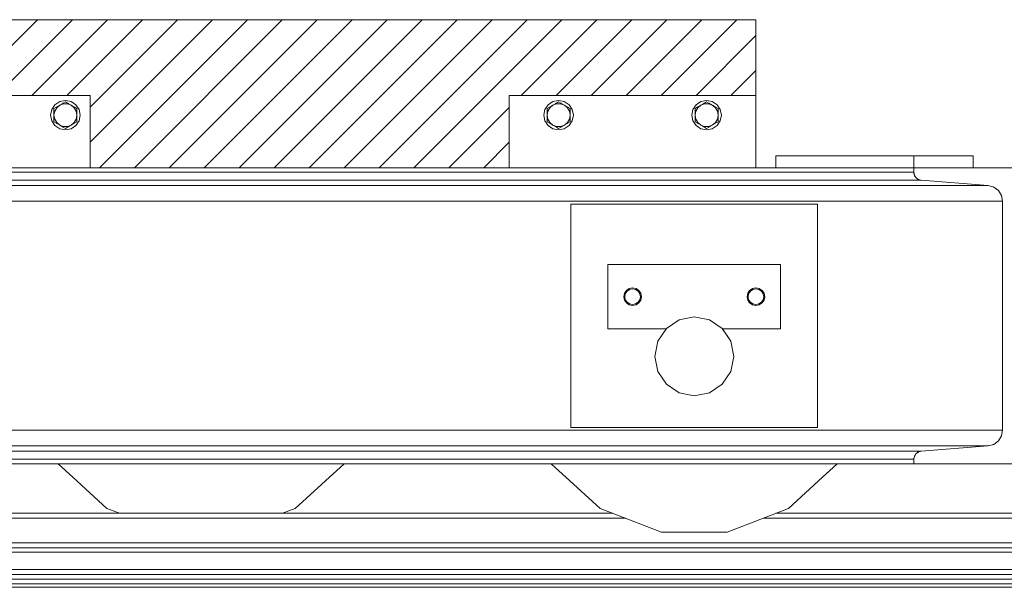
# Model space of a CAD drawing. Header units: millimetres. Extents: x 53056 to 116131, y -669674 to -625124.
# Tile 225 of 256: x 66439 to 67437, y -635887 to -635312. Entities that reach past the tile are written whole.
import ezdxf

# ---------------------------------------------------------------- set-up
doc = ezdxf.new("R2010")
doc.units = ezdxf.units.MM
doc.header["$MEASUREMENT"] = 0
doc.linetypes.add('DGN Style 1', pattern=[536.1990872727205, 0.8921781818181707, -535.3069090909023])
for name, color, linetype, lineweight in [('Main Cradle', 7, 'Continuous', 0), ('Main Cradle Blocks', 7, 'Continuous', 0), ('Main Cradle Rails', 7, 'Continuous', 0)]:
    doc.layers.add(name, color=color, linetype=linetype, lineweight=lineweight)

# ---------------------------------------------------------------- blocks, each defined once
blk = doc.blocks.new('*U55')
at = {"linetype": 'Continuous', "lineweight": 0}
h = blk.add_hatch(dxfattribs=at)
h.set_pattern_fill('HATCH', color=30, style=0, pattern_type=2)
h.set_pattern_definition([(45, (-17873.031765, 12008.827927), (-17.71895608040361, 17.71895608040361), [])])
h.paths.add_polyline_path([(-17658.75592507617, 11937.07755214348), (-17658.75592507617, 11937.07758303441), (-17658.75592507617, 12010.35817203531), (-17408.75592507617, 12010.35817203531), (-17408.75592507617, 12087.07755214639), (-17705.1052414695, 12087.07755214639), (-17845.06221408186, 12087.07755214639), (-18005.10524146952, 12087.07755214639), (-18202.61665240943, 12087.07755214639), (-18208.75592507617, 12087.07755214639), (-18208.75592507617, 12010.35817203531), (-18083.75592507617, 12010.35817203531), (-18083.75592507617, 11937.07758303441), (-18083.75592507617, 11937.07755214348), (-17845.06221408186, 11937.07755214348)])
at = {"color": 30, "linetype": 'Continuous', "lineweight": 0, "flags": 128}
blk.add_lwpolyline([(-17658.75592507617, 11937.07755214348), (-17658.75592507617, 11937.07758303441), (-17658.75592507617, 12010.35817203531), (-17408.75592507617, 12010.35817203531), (-17408.75592507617, 12087.07755214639), (-17705.1052414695, 12087.07755214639), (-17845.06221408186, 12087.07755214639), (-18005.10524146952, 12087.07755214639), (-18202.61665240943, 12087.07755214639), (-18208.75592507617, 12087.07755214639), (-18208.75592507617, 12010.35817203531), (-18083.75592507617, 12010.35817203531), (-18083.75592507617, 11937.07758303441), (-18083.75592507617, 11937.07755214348), (-17845.06221408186, 11937.07755214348), (-17658.75592507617, 11937.07755214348)], close=True, dxfattribs=at)
at = {"layer": 'Main Cradle', "color": 7, "linetype": 'Continuous', "lineweight": 0}
for p, q in [((-17388.6595141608, 11937.07758303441), (-17388.6595141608, 11949.07755214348)), ((-17388.6559250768, 11937.07758303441), (-17388.6559250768, 11949.07755214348)), ((-17188.65592507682, 11949.07755214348), (-17248.65592507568, 11949.07755214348)), ((-17248.65592507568, 11937.07761334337), (-17248.65592507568, 11949.07755214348)), ((-17188.6559250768, 11937.07758303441), (-17188.6559250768, 11949.07755214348)), ((-19193.85592507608, 11937.07755214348), (-17845.06221408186, 11937.07755214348)), ((-17845.06221408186, 11932.46017457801), (-19193.8559250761, 11932.46017457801)), ((-17845.06221428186, 11937.07755214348), (-17248.6559250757, 11937.07755214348)), ((-17248.6559250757, 11932.46017457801), (-17845.06221428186, 11932.46017457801)), ((-17248.65592507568, 11932.46017457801), (-17248.65592507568, 11937.07755214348)), ((-17248.65592507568, 11937.07755214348), (-17148.65592507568, 11937.07755214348)), ((-17248.32072592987, 11930.16870608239), (-17248.57498743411, 11931.32507486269)), ((-17248.31814012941, 11930.16119681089), (-17248.32071528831, 11930.16867517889)), ((-17247.85753214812, 11928.97637857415), (-17247.86052488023, 11928.98323303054)), ((-17247.1233773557, 11927.75145277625), (-17247.85751865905, 11928.97634767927)), ((-17845.06221408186, 11919.0573064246), (-19269.13036939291, 11919.0573064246)), ((-17845.06221408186, 11924.48560870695), (-19201.21827971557, 11924.48560870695)), ((-17241.2935704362, 11924.48560870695), (-17845.06221428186, 11924.48560870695)), ((-17173.38148075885, 11919.0573064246), (-17845.06221428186, 11919.0573064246)), ((-17247.12335197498, 11927.75142186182), (-17247.11892256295, 11927.74602672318)), ((-17246.03772807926, 11926.54135040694), (-17246.03398212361, 11926.53763529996)), ((-17244.51029192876, 11925.44990666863), (-17246.03395096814, 11926.537604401)), ((-17244.51023215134, 11925.44987572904), (-17244.50771437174, 11925.44857257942)), ((-17241.29334108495, 11924.48560870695), (-17244.15379303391, 11925.26539037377)), ((-17242.55169545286, 11924.68804136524), (-17243.759597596, 11925.15789758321)), ((-17241.2936276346, 11924.48565480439), (-17242.55169545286, 11924.68804136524)), ((-17173.38109305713, 11919.0573064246), (-17241.29334108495, 11924.48560870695)), ((-17158.65592507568, 11903.10817468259), (-17159.75470567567, 11908.93515163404)), ((-17845.06221408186, 11903.10817468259), (-19283.85589364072, 11903.10817468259)), ((-17158.65595651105, 11903.10817468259), (-17845.06221428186, 11903.10817468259)), ((-17346.25595100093, 11900.30945071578), (-17596.25595100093, 11900.30944724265)), ((-17596.25595100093, 11900.30944724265), (-17596.25594785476, 11673.84921775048)), ((-17346.25594785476, 11673.84922122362), (-17346.25595100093, 11900.30945071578)), ((-17158.65592507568, 11671.04692960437), (-17158.65592507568, 11903.10817468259)), ((-17383.75592549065, 11838.87933550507), (-17558.75592549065, 11838.87933307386)), ((-17558.75592549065, 11838.87933307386), (-17558.75592458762, 11773.87933307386)), ((-17383.75592458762, 11773.87933550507), (-17383.75592549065, 11838.87933550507)), ((-17533.75590175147, 11815.3793395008), (-17537.20005263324, 11814.69425524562)), ((-17539.41276600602, 11800.72247642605), (-17541.14694805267, 11803.31786319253)), ((-17408.75596303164, 11798.37933249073), (-17411.81743049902, 11798.98829618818)), ((-17408.75595280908, 11797.37934039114), (-17412.2001037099, 11798.06442455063)), ((-17405.31180192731, 11798.06442464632), (-17408.75595280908, 11797.37934039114)), ((-17558.75592458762, 11773.87933307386), (-17499.82174593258, 11773.8793338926)), ((-17499.54038245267, 11774.16348829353), (-17499.82170818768, 11773.87933497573)), ((-17499.82170818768, 11773.87933497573), (-17499.82170819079, 11773.87933498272)), ((-17434.30081611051, 11761.18666968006), (-17442.97172634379, 11774.16360351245)), ((-17442.69028718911, 11773.87933577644), (-17442.69028718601, 11773.87933576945)), ((-17442.6902494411, 11773.87933468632), (-17383.75592458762, 11773.87933550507)), ((-17442.54564321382, 11773.6604999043), (-17435.02317302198, 11762.27954386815)), ((-17435.02317302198, 11762.27954386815), (-17434.30510871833, 11761.19316421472)), ((-17434.30510884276, 11761.19316449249), (-17434.33916829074, 11761.244693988)), ((-17431.25597567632, 11745.87946510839), (-17434.30073213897, 11761.18648840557)), ((-17486.56333397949, 11708.92415035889), (-17471.25599664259, 11705.8793318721)), ((-17845.06221408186, 11671.04692960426), (-19283.85589364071, 11671.04692960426)), ((-17158.65595651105, 11671.04692960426), (-17845.06221428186, 11671.04692960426)), ((-17596.25594785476, 11673.84921775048), (-17346.25594785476, 11673.84922122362)), ((-17163.22964870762, 11659.94855932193), (-17162.96090339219, 11660.24799769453)), ((-17162.96090339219, 11660.24799769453), (-17162.96222429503, 11660.24698841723)), ((-17162.96090339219, 11660.24799769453), (-17162.64726999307, 11660.59745076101)), ((-17159.8024071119, 11665.23848841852), (-17159.702980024, 11665.49442724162)), ((-17845.06221408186, 11655.09779786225), (-19269.13036939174, 11655.09779786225)), ((-17845.06221408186, 11649.66949557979), (-19201.21839161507, 11649.66949557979)), ((-17173.38148076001, 11655.09779786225), (-17845.06221428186, 11655.09779786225)), ((-17241.29345853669, 11649.66949557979), (-17845.06221428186, 11649.66949557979)), ((-17243.4376385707, 11649.19573433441), (-17241.29396077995, 11649.66935866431)), ((-17241.29334108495, 11649.66949557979), (-17173.38109305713, 11655.09779786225)), ((-17173.38109305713, 11655.09779786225), (-17167.66018915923, 11656.65736119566)), ((-17167.69217382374, 11656.7366065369), (-17167.40118516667, 11656.84979685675)), ((-17845.06221408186, 11641.69492970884), (-19193.8559250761, 11641.69492970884)), ((-17248.6559250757, 11641.69492970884), (-17845.06221428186, 11641.69492970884)), ((-17248.65592507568, 11641.69492970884), (-17248.10653477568, 11644.60841818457)), ((-17248.65592507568, 11641.69492970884), (-17248.65592507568, 11637.07755214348)), ((-17248.62967953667, 11642.34241700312), (-17248.4525512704, 11643.48730801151)), ((-17248.4525512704, 11643.48730801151), (-17248.11349669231, 11644.57166493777)), ((-17248.42782926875, 11643.56740849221), (-17248.45254173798, 11643.48733889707)), ((-17248.08487233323, 11644.66321889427), (-17248.08640872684, 11644.65933219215)), ((-17246.54794801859, 11647.10639960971), (-17246.54975575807, 11647.10443578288)), ((-19193.85592507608, 11637.07755214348), (-17845.06221408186, 11637.07755214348)), ((-17845.06221428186, 11637.07755214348), (-17248.6559250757, 11637.07755214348)), ((-17248.65592507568, 11637.07755214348), (-17148.65592507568, 11637.07755214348)), ((-17875.86641495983, 11591.81999056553), (-17845.06221408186, 11619.90173089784)), ((-17845.06221428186, 11619.90173071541), (-17841.11326594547, 11623.50167288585)), ((-17375.86641495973, 11591.81999056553), (-17341.1132659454, 11623.50167288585)), ((-17888.61963844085, 11586.87936526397), (-17875.86641495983, 11591.81999056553)), ((-17437.96050991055, 11567.76460903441), (-17375.86641495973, 11591.81999056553))]:
    blk.add_line(p, q, dxfattribs=at)
at = {"layer": 'Main Cradle', "color": 7, "linetype": 'Continuous', "lineweight": 0, "flags": 128}
for points in [[(-17248.65592507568, 11949.07755214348), (-17388.6559250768, 11949.07755214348), (-17388.6595141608, 11949.07755214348), (-17388.6595141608, 11949.07755214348)], [(-17244.15379303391, 11925.26539037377), (-17246.53382130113, 11927.03335820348), (-17248.10653477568, 11929.54668610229), (-17248.65592507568, 11932.46017457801)], [(-17248.57498768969, 11931.32507844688), (-17248.57498743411, 11931.32507486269), (-17248.6559250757, 11932.46017457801)], [(-17248.32072524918, 11930.16870410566), (-17248.32072592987, 11930.16870608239), (-17248.13248923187, 11929.68415926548)], [(-17248.03407848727, 11929.4308366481), (-17247.85751865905, 11928.97634767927), (-17247.85751956, 11928.97634974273)], [(-17246.6604331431, 11927.23563630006), (-17247.1233773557, 11927.75145277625), (-17247.12337518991, 11927.75145013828)], [(-17246.03395367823, 11926.5376070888), (-17246.03395096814, 11926.537604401), (-17246.36890783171, 11926.91081625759)], [(-17244.28345815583, 11925.36167165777), (-17244.51029192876, 11925.44990666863), (-17244.5102899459, 11925.44990564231)], [(-17242.56327893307, 11924.69221571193), (-17242.55169545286, 11924.68804136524), (-17242.55169545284, 11924.68804136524)], [(-17159.75470567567, 11908.93515163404), (-17162.9001326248, 11913.96180743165), (-17167.66018915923, 11917.4977430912), (-17173.38109305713, 11919.0573064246)], [(-17167.04659695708, 11917.04190696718), (-17167.71535247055, 11917.39097007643), (-17168.20373538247, 11917.64588604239)], [(-17162.8907650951, 11913.94677909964), (-17162.90357767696, 11913.95796264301), (-17162.95253426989, 11914.00069471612)], [(-17159.74101943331, 11908.86240499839), (-17159.76295391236, 11908.93255536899), (-17159.77277796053, 11908.96397442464)], [(-17537.20005263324, 11814.69425524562), (-17540.11986274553, 11812.74330044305), (-17542.0708174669, 11809.82349027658), (-17542.75590162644, 11806.37933937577), (-17542.07081737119, 11802.93518849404), (-17540.1198625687, 11800.01537838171), (-17537.20005240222, 11798.0644236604), (-17537.20005240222, 11798.0644236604)], [(-17541.14694805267, 11803.31786319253), (-17541.75591183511, 11806.37933064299), (-17541.14694813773, 11809.44079811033), (-17539.41276616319, 11812.03618492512), (-17536.81737939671, 11813.77036697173), (-17533.75591194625, 11814.37933075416), (-17530.69444447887, 11813.77036705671), (-17528.09905766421, 11812.03618508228), (-17526.36487561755, 11809.44079831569), (-17525.75591183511, 11806.37933086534), (-17526.36487553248, 11803.31786339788), (-17526.36487553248, 11803.31786339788)], [(-17525.44098578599, 11802.93518872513), (-17525.44098578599, 11802.93518872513), (-17524.75590162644, 11806.37933962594), (-17525.44098588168, 11809.82349050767), (-17527.39194068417, 11812.74330062), (-17530.31175085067, 11814.69425534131), (-17533.75590175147, 11815.3793395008)], [(-17412.2001037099, 11798.06442455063), (-17412.2001037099, 11798.06442455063), (-17415.11991387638, 11800.01537927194), (-17417.07086867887, 11802.93518938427), (-17417.75595293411, 11806.37934026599), (-17417.07086877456, 11809.82349116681), (-17415.1199140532, 11812.74330133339), (-17412.20010394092, 11814.69425613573), (-17408.75595305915, 11815.37934039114), (-17405.31180215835, 11814.69425623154), (-17402.39199199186, 11812.74330151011), (-17400.44103718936, 11809.82349139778), (-17399.75595293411, 11806.37934051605), (-17400.44103709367, 11802.93518961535), (-17400.44103709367, 11802.93518961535)], [(-17411.81743049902, 11798.98829618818), (-17414.4128173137, 11800.72247816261), (-17416.14699936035, 11803.31786492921), (-17416.75596314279, 11806.37933237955), (-17416.14699944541, 11809.44079984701), (-17414.41281747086, 11812.03618666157), (-17411.8174307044, 11813.7703687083), (-17408.75596325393, 11814.37933249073), (-17405.69449578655, 11813.7703687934), (-17403.09910897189, 11812.03618681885), (-17401.36492692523, 11809.44080005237), (-17400.75596314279, 11806.37933260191), (-17401.36492684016, 11803.31786513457), (-17401.36492684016, 11803.31786513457)], [(-17536.81737919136, 11798.9882944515), (-17536.81737919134, 11798.9882944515), (-17539.41276600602, 11800.72247642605)], [(-17537.20005240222, 11798.0644236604), (-17533.75590150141, 11797.3793395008), (-17530.31175061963, 11798.06442375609), (-17527.39194050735, 11800.01537855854), (-17525.44098578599, 11802.93518872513)], [(-17526.36487553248, 11803.31786339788), (-17528.09905750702, 11800.72247658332), (-17530.6944442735, 11798.9882945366), (-17533.75591172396, 11798.37933075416), (-17536.81737919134, 11798.9882944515)], [(-17401.36492684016, 11803.31786513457), (-17403.0991088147, 11800.72247831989), (-17405.69449558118, 11798.98829627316), (-17408.75596303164, 11798.37933249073)], [(-17400.44103709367, 11802.93518961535), (-17402.39199181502, 11800.01537944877), (-17405.31180192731, 11798.06442464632)], [(-17455.94866041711, 11782.8345133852), (-17471.25599775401, 11785.8793318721), (-17486.56333500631, 11782.83451295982), (-17499.54026883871, 11774.16360272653), (-17508.21117871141, 11761.18666865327)], [(-17434.30422262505, 11761.19182349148), (-17442.69028718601, 11773.87933576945), (-17442.97172634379, 11774.16360351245), (-17455.94866041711, 11782.8345133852), (-17455.94866041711, 11782.8345133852)], [(-17499.8217089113, 11773.8793338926), (-17499.82170896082, 11773.8793340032), (-17499.82170898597, 11773.87933405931)], [(-17442.69028718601, 11773.87933576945), (-17442.97172644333, 11774.16360373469), (-17442.97172658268, 11774.16360382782)], [(-17442.69028654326, 11773.87933485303), (-17442.69028649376, 11773.87933474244), (-17442.69028646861, 11773.87933468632)], [(-17508.21117871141, 11761.18666865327), (-17508.21117871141, 11761.18666865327), (-17511.2559971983, 11745.87933131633), (-17508.21117828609, 11730.57199406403), (-17499.54026805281, 11717.59506023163), (-17486.56333397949, 11708.92415035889)], [(-17471.25599664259, 11705.8793318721), (-17455.94865939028, 11708.92415078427), (-17442.97172555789, 11717.59506101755), (-17434.30081568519, 11730.57199509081), (-17431.2559971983, 11745.87933242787), (-17434.30081611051, 11761.18666968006), (-17434.30097808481, 11761.18691473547)], [(-17434.30076734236, 11730.57199293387), (-17434.30076734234, 11730.57199293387), (-17431.25596376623, 11745.87925530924)], [(-17442.9716839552, 11717.59505435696), (-17442.97167721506, 11717.59505886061), (-17434.30076734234, 11730.57199293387)], [(-17167.66018915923, 11656.65736119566), (-17162.9001326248, 11660.1932968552), (-17159.75470567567, 11665.21995265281), (-17158.65592507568, 11671.04692960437)], [(-17159.80330939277, 11665.2370188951), (-17159.8024071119, 11665.23848841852), (-17159.89943926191, 11664.98871449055)], [(-17248.10653477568, 11644.60841818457), (-17246.53382130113, 11647.12174608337), (-17244.15379303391, 11648.8897139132), (-17241.29334108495, 11649.66949557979)], [(-17246.5071765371, 11647.14157722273), (-17245.21909686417, 11648.26588574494), (-17244.46085046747, 11648.6616594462)], [(-17243.88182731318, 11648.96388592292), (-17243.4376385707, 11649.19573433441), (-17243.44132016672, 11649.19416114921)], [(-17168.44775466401, 11656.44269667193), (-17167.69217382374, 11656.7366065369), (-17167.69545834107, 11656.73566036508)], [(-17248.6559250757, 11641.69492970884), (-17248.62967953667, 11642.34241700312), (-17248.62967961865, 11642.34241498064)], [(-17248.08486012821, 11644.66324976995), (-17247.47604480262, 11645.8765522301), (-17246.54986866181, 11647.10431313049)], [(-17245.21362036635, 11648.26909271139), (-17245.21909686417, 11648.26588574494), (-17245.37645087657, 11648.12894832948)], [(-18116.05362308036, 11637.07752125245), (-18115.85664507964, 11636.68193611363), (-18101.39858442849, 11623.50167268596)], [(-17841.11326616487, 11623.50167268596), (-17826.65520191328, 11636.68194013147), (-17826.45822592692, 11637.07752125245)], [(-17616.05362308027, 11637.07752125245), (-17615.85664507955, 11636.68193611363), (-17601.39858442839, 11623.50167268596)], [(-17341.11326616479, 11623.50167268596), (-17326.65520191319, 11636.68194013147), (-17326.45822592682, 11637.07752125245)], [(-18101.39858464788, 11623.50167288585), (-18066.64543078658, 11591.81998791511), (-18053.8922130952, 11586.87936526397)], [(-17601.39858464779, 11623.50167288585), (-17566.64543078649, 11591.81998791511), (-17504.55133516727, 11567.76460810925), (-17437.96050991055, 11567.76460903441)]]:
    blk.add_lwpolyline(points, dxfattribs=at)
at = {"layer": 'Main Cradle Blocks', "color": 7, "linetype": 'Continuous', "lineweight": 0}
for p, q in [((-17845.06221408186, 12087.07755214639), (-18208.75592507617, 12087.07755214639)), ((-17408.75592507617, 12087.07755214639), (-17845.06221428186, 12087.07755214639)), ((-17408.75592507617, 12010.35820292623), (-17408.75592507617, 12087.07755214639)), ((-18208.75592507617, 12010.35817203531), (-18083.75592507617, 12010.35817203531)), ((-18083.75592507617, 12010.35817203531), (-18083.75592507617, 11937.07758303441)), ((-17658.75592507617, 12010.35817203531), (-17658.75592507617, 11937.07758303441)), ((-17408.75592507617, 12010.35817203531), (-17658.75592507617, 12010.35817203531)), ((-17408.75592507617, 12010.35817203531), (-17408.75592507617, 11937.07758303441)), ((-18118.20266614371, 11998.27909353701), (-18120.33901485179, 11997.04567203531)), ((-18114.54746996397, 12000.38942203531), (-18117.61347343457, 11997.82220618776)), ((-18110.91399670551, 12002.48720879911), (-18111.05594123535, 12002.40525708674)), ((-18108.75592507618, 12003.73317203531), (-18110.91396816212, 12002.48722527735)), ((-18103.01567359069, 12004.21636502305), (-18108.75592507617, 12005.35817203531)), ((-18106.61957636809, 12002.49975053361), (-18108.75592507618, 12003.73317203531)), ((-18102.96438018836, 12000.38942203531), (-18106.72065606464, 12001.76105100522)), ((-18099.3309069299, 11998.29163527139), (-18099.47285145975, 11998.37358698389)), ((-18097.17283530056, 11997.04567203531), (-18099.33087838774, 11998.29161879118)), ((-17620.33901485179, 11997.04567203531), (-17618.18097176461, 11998.29161879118)), ((-17618.18094322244, 11998.29163527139), (-17618.0389986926, 11998.37358698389)), ((-17614.54746996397, 12000.38942203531), (-17610.79119408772, 12001.76105100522)), ((-17614.49617656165, 12004.21636502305), (-17608.75592507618, 12005.35817203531)), ((-17610.89227378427, 12002.49975053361), (-17608.75592507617, 12003.73317203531)), ((-17608.75592507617, 12003.73317203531), (-17606.59788199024, 12002.48722527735)), ((-17606.59785344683, 12002.48720879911), (-17606.45590891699, 12002.40525708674)), ((-17602.96438018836, 12000.38942203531), (-17599.89837671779, 11997.82220618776)), ((-17599.30918400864, 11998.27909353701), (-17597.17283530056, 11997.04567203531)), ((-17468.20266614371, 11998.27909353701), (-17470.33901485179, 11997.04567203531)), ((-17464.54746996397, 12000.38942203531), (-17467.61347343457, 11997.82220618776)), ((-17460.91399670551, 12002.48720879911), (-17461.05594123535, 12002.40525708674)), ((-17458.75592507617, 12003.73317203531), (-17460.91396816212, 12002.48722527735)), ((-17453.01567359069, 12004.21636502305), (-17458.75592507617, 12005.35817203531)), ((-17456.61957636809, 12002.49975053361), (-17458.75592507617, 12003.73317203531)), ((-17452.96438018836, 12000.38942203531), (-17456.72065606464, 12001.76105100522)), ((-17449.3309069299, 11998.29163527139), (-17449.47285145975, 11998.37358698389)), ((-17447.17283530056, 11997.04567203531), (-17449.33087838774, 11998.29161879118)), ((-18120.33901485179, 11994.68896405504), (-18120.33901485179, 11997.04567203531)), ((-18120.33901485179, 11990.1272822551), (-18119.64874244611, 11986.41932721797)), ((-18097.17283530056, 11990.35817203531), (-18097.86310770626, 11994.29701685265)), ((-18097.17283530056, 11992.73225759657), (-18097.17283530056, 11990.35817203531)), ((-17620.33901485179, 11990.35817203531), (-17619.64874244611, 11994.29701685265)), ((-17620.33901485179, 11992.73225759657), (-17620.33901485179, 11990.35817203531)), ((-17597.17283530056, 11990.1272822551), (-17597.86310770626, 11986.41932721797)), ((-17597.17283530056, 11994.68896405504), (-17597.17283530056, 11997.04567203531)), ((-17470.33901485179, 11994.68896405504), (-17470.33901485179, 11997.04567203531)), ((-17470.33901485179, 11990.1272822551), (-17469.64874244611, 11986.41932721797)), ((-17447.17283530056, 11990.35817203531), (-17447.86310770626, 11994.29701685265)), ((-17447.17283530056, 11992.73225759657), (-17447.17283530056, 11990.35817203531)), ((-18120.33901485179, 11985.3917636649), (-18120.33901485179, 11983.67067203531)), ((-18120.33901485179, 11983.67067203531), (-18118.18097176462, 11982.42472527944)), ((-18118.18097176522, 11982.42472527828), (-18118.0389986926, 11982.34275708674)), ((-18118.0389986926, 11982.34275708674), (-18118.18097176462, 11982.42472527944)), ((-18110.89227378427, 11978.21659353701), (-18108.75592507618, 11976.98317203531)), ((-18108.75592507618, 11976.98317203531), (-18106.59788199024, 11978.22911879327)), ((-18102.96438018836, 11980.32692203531), (-18106.72065606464, 11978.9552930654)), ((-18106.59785344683, 11978.22913527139), (-18106.45590891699, 11978.31108698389)), ((-18102.96438018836, 11980.32692203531), (-18099.89837671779, 11982.89413788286)), ((-18099.30918400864, 11982.43725053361), (-18099.9645896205, 11982.05885192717)), ((-18099.30918400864, 11982.43725053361), (-18097.17283530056, 11983.67067203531)), ((-18097.17283530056, 11983.67067203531), (-18097.17283530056, 11985.3917636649)), ((-17620.33901485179, 11983.67067203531), (-17620.33901485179, 11985.3917636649)), ((-17620.33901485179, 11983.67067203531), (-17618.20266614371, 11982.43725053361)), ((-17618.20266614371, 11982.43725053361), (-17617.54726053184, 11982.05885192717)), ((-17614.54746996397, 11980.32692203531), (-17617.61347343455, 11982.89413788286)), ((-17614.54746996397, 11980.32692203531), (-17610.79119408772, 11978.9552930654)), ((-17610.91399670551, 11978.22913527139), (-17611.05594123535, 11978.31108698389)), ((-17608.75592507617, 11976.98317203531), (-17610.91396816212, 11978.22911879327)), ((-17606.61957636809, 11978.21659353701), (-17608.75592507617, 11976.98317203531)), ((-17599.33087838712, 11982.42472527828), (-17599.47285145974, 11982.34275708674)), ((-17599.47285145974, 11982.34275708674), (-17599.33087838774, 11982.42472527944)), ((-17599.33087838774, 11982.42472527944), (-17597.17283530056, 11983.67067203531)), ((-17597.17283530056, 11985.3917636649), (-17597.17283530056, 11983.67067203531)), ((-17470.33901485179, 11985.3917636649), (-17470.33901485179, 11983.67067203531)), ((-17470.33901485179, 11983.67067203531), (-17468.18097176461, 11982.42472527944)), ((-17468.18097176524, 11982.42472527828), (-17468.0389986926, 11982.34275708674)), ((-17468.0389986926, 11982.34275708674), (-17468.18097176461, 11982.42472527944)), ((-17460.89227378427, 11978.21659353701), (-17458.75592507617, 11976.98317203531)), ((-17458.75592507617, 11976.98317203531), (-17456.59788199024, 11978.22911879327)), ((-17452.96438018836, 11980.32692203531), (-17456.72065606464, 11978.9552930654)), ((-17456.59785344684, 11978.22913527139), (-17456.45590891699, 11978.31108698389)), ((-17452.96438018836, 11980.32692203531), (-17449.89837671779, 11982.89413788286)), ((-17449.30918400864, 11982.43725053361), (-17449.9645896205, 11982.05885192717)), ((-17449.30918400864, 11982.43725053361), (-17447.17283530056, 11983.67067203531)), ((-17447.17283530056, 11983.67067203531), (-17447.17283530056, 11985.3917636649))]:
    blk.add_line(p, q, dxfattribs=at)
at = {"layer": 'Main Cradle Blocks', "color": 7, "linetype": 'Continuous', "lineweight": 0, "flags": 128}
for points in [[(-18103.01567359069, 12004.21636502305), (-18098.14932335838, 12000.96477375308), (-18094.8977320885, 11996.0984235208), (-18093.75592507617, 11990.35817203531), (-18094.8977320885, 11984.61792054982), (-18098.14932335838, 11979.75157031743), (-18103.01567359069, 11976.49997904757), (-18108.75592507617, 11975.35817203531), (-18114.49617656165, 11976.49997904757), (-18119.36252679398, 11979.75157031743), (-18122.61411806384, 11984.61792054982), (-18123.75592507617, 11990.35817203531), (-18122.61411806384, 11996.0984235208), (-18119.36252679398, 12000.96477375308), (-18114.49617656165, 12004.21636502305), (-18108.75592507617, 12005.35817203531)], [(-18120.33901485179, 11990.35817203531), (-18119.64874244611, 11994.29701685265), (-18117.61347343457, 11997.82220618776)], [(-18118.20266614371, 11998.27909353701), (-18117.54726053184, 11998.65749214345), (-18116.50540664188, 11999.25900676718), (-18114.54746996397, 12000.38942203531), (-18113.80564370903, 12000.8177156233), (-18113.07120776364, 12001.24174241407), (-18111.05594123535, 12002.40525708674), (-18110.91396816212, 12002.48722527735)], [(-18114.54746996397, 12000.38942203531), (-18110.79119408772, 12001.76105100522), (-18106.72065606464, 12001.76105100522)], [(-18106.61957636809, 12002.49975053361), (-18105.96417075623, 12002.12135192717), (-18104.92231686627, 12001.51983730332), (-18102.96438018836, 12000.38942203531), (-18102.2225539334, 11999.96112844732), (-18101.48811798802, 11999.53710165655), (-18099.47285145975, 11998.37358698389), (-18099.33087838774, 11998.29161879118)], [(-18102.96438018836, 12000.38942203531), (-18099.89837671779, 11997.82220618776), (-18097.86310770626, 11994.29701685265)], [(-17608.75592507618, 12005.35817203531), (-17603.01567359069, 12004.21636502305), (-17598.14932335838, 12000.96477375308), (-17594.89773208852, 11996.0984235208), (-17593.75592507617, 11990.35817203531), (-17594.89773208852, 11984.61792054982), (-17598.14932335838, 11979.75157031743), (-17603.01567359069, 11976.49997904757), (-17608.75592507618, 11975.35817203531), (-17614.49617656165, 11976.49997904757), (-17619.36252679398, 11979.75157031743), (-17622.61411806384, 11984.61792054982), (-17623.75592507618, 11990.35817203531), (-17622.61411806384, 11996.0984235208), (-17619.36252679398, 12000.96477375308), (-17614.49617656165, 12004.21636502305)], [(-17619.64874244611, 11994.29701685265), (-17617.61347343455, 11997.82220618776), (-17614.54746996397, 12000.38942203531)], [(-17618.18097176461, 11998.29161879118), (-17618.0389986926, 11998.37358698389), (-17616.02373216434, 11999.53710165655), (-17615.28929621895, 11999.96112844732), (-17614.54746996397, 12000.38942203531), (-17612.58953328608, 12001.51983730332), (-17611.54767939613, 12002.12135192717), (-17610.89227378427, 12002.49975053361)], [(-17610.79119408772, 12001.76105100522), (-17606.72065606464, 12001.76105100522), (-17602.96438018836, 12000.38942203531)], [(-17606.59788199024, 12002.48722527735), (-17606.45590891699, 12002.40525708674), (-17604.44064238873, 12001.24174241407), (-17603.70620644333, 12000.8177156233), (-17602.96438018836, 12000.38942203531), (-17601.00644351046, 11999.25900676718), (-17599.9645896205, 11998.65749214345), (-17599.30918400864, 11998.27909353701)], [(-17599.89837671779, 11997.82220618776), (-17597.86310770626, 11994.29701685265), (-17597.17283530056, 11990.35817203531)], [(-17453.01567359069, 12004.21636502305), (-17448.14932335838, 12000.96477375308), (-17444.8977320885, 11996.0984235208), (-17443.75592507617, 11990.35817203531), (-17444.8977320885, 11984.61792054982), (-17448.14932335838, 11979.75157031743), (-17453.01567359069, 11976.49997904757), (-17458.75592507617, 11975.35817203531), (-17464.49617656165, 11976.49997904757), (-17469.36252679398, 11979.75157031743), (-17472.61411806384, 11984.61792054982), (-17473.75592507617, 11990.35817203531), (-17472.61411806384, 11996.0984235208), (-17469.36252679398, 12000.96477375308), (-17464.49617656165, 12004.21636502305), (-17458.75592507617, 12005.35817203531)], [(-17470.33901485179, 11990.35817203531), (-17469.64874244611, 11994.29701685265), (-17467.61347343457, 11997.82220618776)], [(-17468.20266614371, 11998.27909353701), (-17467.54726053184, 11998.65749214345), (-17466.5054066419, 11999.25900676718), (-17464.54746996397, 12000.38942203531), (-17463.80564370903, 12000.8177156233), (-17463.07120776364, 12001.24174241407), (-17461.05594123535, 12002.40525708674), (-17460.91396816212, 12002.48722527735)], [(-17464.54746996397, 12000.38942203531), (-17460.79119408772, 12001.76105100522), (-17456.72065606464, 12001.76105100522)], [(-17456.61957636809, 12002.49975053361), (-17455.96417075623, 12002.12135192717), (-17454.92231686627, 12001.51983730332), (-17452.96438018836, 12000.38942203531), (-17452.2225539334, 11999.96112844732), (-17451.48811798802, 11999.53710165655), (-17449.47285145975, 11998.37358698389), (-17449.33087838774, 11998.29161879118)], [(-17452.96438018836, 12000.38942203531), (-17449.89837671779, 11997.82220618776), (-17447.86310770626, 11994.29701685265)], [(-18120.33901485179, 11994.68896405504), (-18120.33901485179, 11994.55140160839), (-18120.33901485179, 11992.37780137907), (-18120.33901485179, 11990.35817203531), (-18120.33901485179, 11990.1272822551), (-18120.33901485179, 11987.9344735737), (-18120.33901485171, 11986.14774867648), (-18120.33901485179, 11985.3917636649)], [(-18097.17283530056, 11990.1272822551), (-18097.86310770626, 11986.41932721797), (-18099.89837671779, 11982.89413788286)], [(-18097.17283530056, 11992.73225759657), (-18097.17283530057, 11994.5506673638), (-18097.17283530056, 11994.68896405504), (-18097.17283530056, 11997.04567203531)], [(-18097.17283530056, 11990.35817203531), (-18097.17283530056, 11990.1272822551), (-18097.17283530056, 11987.77890698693), (-18097.17283530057, 11986.1495671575), (-18097.17283530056, 11985.3917636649)], [(-17620.33901485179, 11997.04567203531), (-17620.33901485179, 11994.68896405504), (-17620.33901485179, 11994.5506673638), (-17620.33901485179, 11992.73225759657)], [(-17620.33901485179, 11985.3917636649), (-17620.33901485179, 11986.1495671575), (-17620.33901485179, 11987.77890698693), (-17620.33901485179, 11990.1272822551), (-17620.33901485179, 11990.35817203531)], [(-17617.61347343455, 11982.89413788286), (-17619.64874244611, 11986.41932721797), (-17620.33901485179, 11990.1272822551)], [(-17597.17283530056, 11985.3917636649), (-17597.17283530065, 11986.14774867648), (-17597.17283530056, 11987.9344735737), (-17597.17283530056, 11990.1272822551), (-17597.17283530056, 11990.35817203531), (-17597.17283530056, 11992.37780137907), (-17597.17283530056, 11994.55140160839), (-17597.17283530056, 11994.68896405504)], [(-17470.33901485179, 11994.68896405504), (-17470.33901485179, 11994.55140160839), (-17470.33901485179, 11992.37780137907), (-17470.33901485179, 11990.35817203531), (-17470.33901485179, 11990.1272822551), (-17470.33901485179, 11987.9344735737), (-17470.33901485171, 11986.14774867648), (-17470.33901485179, 11985.3917636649)], [(-17447.17283530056, 11990.1272822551), (-17447.86310770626, 11986.41932721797), (-17449.89837671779, 11982.89413788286)], [(-17447.17283530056, 11992.73225759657), (-17447.17283530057, 11994.5506673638), (-17447.17283530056, 11994.68896405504), (-17447.17283530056, 11997.04567203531)], [(-17447.17283530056, 11990.35817203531), (-17447.17283530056, 11990.1272822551), (-17447.17283530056, 11987.77890698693), (-17447.17283530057, 11986.1495671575), (-17447.17283530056, 11985.3917636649)], [(-18114.91762757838, 11980.54063263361), (-18117.61347343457, 11982.89413788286), (-18119.64874244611, 11986.41932721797)], [(-18118.0389986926, 11982.34275708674), (-18116.02373216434, 11981.17924241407), (-18115.28929621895, 11980.7552156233), (-18114.91762757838, 11980.54063263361), (-18114.54746996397, 11980.32692203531), (-18112.58953328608, 11979.19650676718), (-18111.54767939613, 11978.59499214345), (-18110.89227378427, 11978.21659353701)], [(-18114.54746996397, 11980.32692203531), (-18110.79119408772, 11978.9552930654), (-18106.72065606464, 11978.9552930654)], [(-18106.59788199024, 11978.22911879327), (-18106.45590891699, 11978.31108698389), (-18104.44064238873, 11979.47460165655), (-18103.70620644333, 11979.89862844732), (-18102.96438018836, 11980.32692203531), (-18101.00644351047, 11981.45733730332), (-18099.9645896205, 11982.05885192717)], [(-17617.54726053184, 11982.05885192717), (-17616.50540664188, 11981.45733730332), (-17614.54746996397, 11980.32692203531), (-17613.80564370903, 11979.89862844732), (-17613.07120776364, 11979.47460165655), (-17611.05594123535, 11978.31108698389), (-17610.91396816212, 11978.22911879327)], [(-17610.79119408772, 11978.9552930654), (-17606.72065606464, 11978.9552930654), (-17602.96438018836, 11980.32692203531)], [(-17606.61957636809, 11978.21659353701), (-17605.96417075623, 11978.59499214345), (-17604.92231686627, 11979.19650676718), (-17602.96438018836, 11980.32692203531), (-17602.59422257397, 11980.54063263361), (-17602.2225539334, 11980.7552156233), (-17601.48811798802, 11981.17924241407), (-17599.47285145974, 11982.34275708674)], [(-17597.86310770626, 11986.41932721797), (-17599.89837671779, 11982.89413788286), (-17602.59422257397, 11980.54063263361)], [(-17464.91762757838, 11980.54063263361), (-17467.61347343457, 11982.89413788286), (-17469.64874244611, 11986.41932721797)], [(-17468.0389986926, 11982.34275708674), (-17466.02373216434, 11981.17924241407), (-17465.28929621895, 11980.7552156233), (-17464.91762757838, 11980.54063263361), (-17464.54746996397, 11980.32692203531), (-17462.58953328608, 11979.19650676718), (-17461.54767939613, 11978.59499214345), (-17460.89227378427, 11978.21659353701)], [(-17464.54746996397, 11980.32692203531), (-17460.79119408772, 11978.9552930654), (-17456.72065606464, 11978.9552930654)], [(-17456.59788199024, 11978.22911879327), (-17456.45590891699, 11978.31108698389), (-17454.44064238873, 11979.47460165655), (-17453.70620644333, 11979.89862844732), (-17452.96438018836, 11980.32692203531), (-17451.00644351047, 11981.45733730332), (-17449.9645896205, 11982.05885192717)]]:
    blk.add_lwpolyline(points, dxfattribs=at)
at = {"layer": 'Main Cradle Rails', "color": 7, "linetype": 'Continuous', "lineweight": 0}
for p, q in [((-18901.52611990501, 11581.87933437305), (-17845.06221408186, 11581.87933437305)), ((-18888.61963266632, 11586.87933437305), (-17845.06221408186, 11586.87933437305)), ((-17845.06221428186, 11586.87933437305), (-17553.89221886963, 11586.87933437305)), ((-17845.06221428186, 11581.87933437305), (-17540.9857305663, 11581.87933437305)), ((-17401.52611990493, 11581.87933437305), (-16590.98568173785, 11581.87933437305)), ((-17388.61963266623, 11586.87933437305), (-16603.89217004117, 11586.87933437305)), ((-25343.88767924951, 11556.8793343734), (-17845.06221408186, 11556.8793343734)), ((-17845.06221408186, 11551.88130860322), (-25343.88767924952, 11551.88130860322)), ((-17845.06221428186, 11556.8793343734), (-10346.23674911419, 11556.8793343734)), ((-10346.23674911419, 11551.88130860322), (-17845.06221428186, 11551.88130860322)), ((-25343.88767924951, 11547.51183737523), (-17845.06221408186, 11547.51183737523)), ((-17845.06221428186, 11547.51183737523), (-10346.23674911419, 11547.51183737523)), ((-25343.88767924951, 11529.81900909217), (-17845.06221408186, 11529.81900909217)), ((-17845.06221428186, 11529.81900909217), (-10346.23674911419, 11529.81900909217)), ((-25343.88767924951, 11524.83397804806), (-17845.06221408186, 11524.83397804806)), ((-25343.88767924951, 11520.23712008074), (-17845.06221408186, 11520.23712008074)), ((-17845.06221428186, 11524.83397804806), (-10346.23674911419, 11524.83397804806)), ((-17845.06221428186, 11520.23712008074), (-10346.23674911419, 11520.23712008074)), ((-25343.88767924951, 11515.25208903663), (-17845.06221408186, 11515.25208903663)), ((-25343.88767924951, 11511.8793343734), (-17845.06221408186, 11511.8793343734)), ((-17845.06221428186, 11515.25208903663), (-10346.23674911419, 11515.25208903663)), ((-17845.06221428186, 11511.8793343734), (-10346.23674911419, 11511.8793343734))]:
    blk.add_line(p, q, dxfattribs=at)

msp = doc.modelspace()

# ---------------------------------------------------------------- block references
at = {"color": 7, "linetype": 'DGN Style 1', "lineweight": 0}
msp.add_blockref('*U55', (84593.95000000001, -647399.3500000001), dxfattribs=at)

doc.saveas('drawing.dxf')
